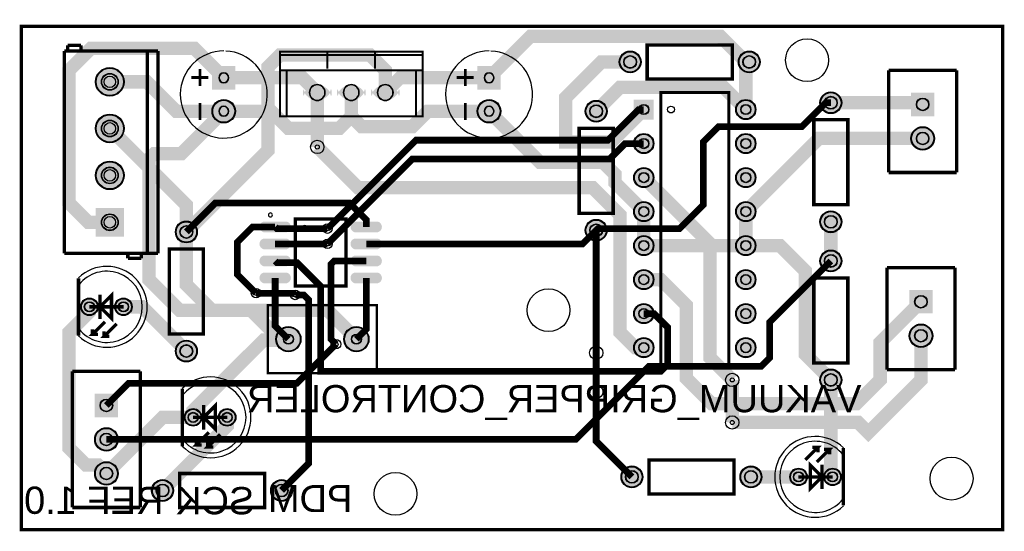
# Model space of a CAD drawing. Header units: millimetres. Extents: x 9.9 to 83.4, y -49.9 to -11.7.
import ezdxf

# ---------------------------------------------------------------- set-up
doc = ezdxf.new("R2010")
doc.units = ezdxf.units.MM
for name, color, linetype, true_color in [('BoardOutline', 7, 'Continuous', 0xff00ff), ('BottomLayer', 7, 'Continuous', 0x0000ff), ('BottomSolderMaskLayer', 7, 'Continuous', 0xaa00ff), ('Document', 7, 'Continuous', 0xffffff), ('Hole', 7, 'Continuous', 0x222222), ('Multi-Layer', 7, 'Continuous', 0xc0c0c0), ('TopLayer', 7, 'Continuous', 0xff0000), ('TopPasteMaskLayer', 7, 'Continuous', 0x808080), ('TopSilkLayer', 7, 'Continuous', 0xffcc00), ('TopSolderMaskLayer', 7, 'Continuous', 0x800080)]:
    doc.layers.add(name, color=color, linetype=linetype, true_color=true_color)
doc.styles.get("Standard").update_dxf_attribs({"font": 'arial.ttf'})

msp = doc.modelspace()

# ---------------------------------------------------------------- hatches: boundary and pattern name
at = {"layer": 'BottomSolderMaskLayer'}
for points in [[(54.686, -14.859, 1), (56.312, -14.859, 1)], [(63.576, -14.859, 1), (65.202, -14.859, 1)], [(15.57, -16.345, 1), (17.704, -16.345, 1)], [(24.27, -16.918), (24.27, -15.166), (26.022, -15.166), (26.022, -16.918)], [(44.082, -16.918), (44.082, -15.166), (45.834, -15.166), (45.834, -16.918)], [(33.198, -16.881, -0.785398), (31.064, -16.881), (31.064, -17.409, -0.785398), (33.198, -17.409)], [(35.738, -16.881, -0.785398), (33.604, -16.881), (33.604, -17.409, -0.785398), (35.738, -17.409)], [(38.278, -16.881, -0.785398), (36.144, -16.881), (36.144, -17.409, -0.785398), (38.278, -17.409)], [(69.672, -17.907, 1), (71.298, -17.907, 1)], [(78.219, -17.158), (78.219, -18.91), (76.467, -18.91), (76.467, -17.158)], [(24.27, -18.542, 1), (26.022, -18.542, 1)], [(44.082, -18.542, 1), (45.834, -18.542, 1)], [(52.146, -18.542, 1), (53.772, -18.542, 1)], [(57.264, -17.666), (57.264, -19.164), (55.766, -19.164), (55.766, -17.666)], [(63.386, -18.415, 1), (64.884, -18.415, 1)], [(15.57, -19.825, 1), (17.704, -19.825, 1)], [(76.467, -20.574, 1), (78.219, -20.574, 1)], [(55.766, -20.955, 1), (57.264, -20.955, 1)], [(63.386, -20.955, 1), (64.884, -20.955, 1)], [(15.57, -23.33, 1), (17.704, -23.33, 1)], [(55.766, -23.495, 1), (57.264, -23.495, 1)], [(63.386, -23.495, 1), (64.884, -23.495, 1)], [(55.766, -26.035, 1), (57.264, -26.035, 1)], [(63.386, -26.035, 1), (64.884, -26.035, 1)], [(15.57, -27.902), (15.57, -25.768), (17.704, -25.768), (17.704, -27.902)], [(69.672, -26.797, 1), (71.298, -26.797, 1)], [(21.539, -27.559, 1), (23.165, -27.559, 1)], [(52.146, -27.432, 1), (53.772, -27.432, 1)], [(55.766, -28.575, 1), (57.264, -28.575, 1)], [(63.386, -28.575, 1), (64.884, -28.575, 1)], [(69.672, -29.718, 1), (71.298, -29.718, 1)], [(55.766, -31.115, 1), (57.264, -31.115, 1)], [(63.386, -31.115, 1), (64.884, -31.115, 1)], [(78.092, -31.89), (78.092, -33.642), (76.34, -33.642), (76.34, -31.89)], [(14.462, -33.147, 1), (15.764, -33.147, 1)], [(17.002, -33.147, 1), (18.304, -33.147, 1)], [(55.766, -33.655, 1), (57.264, -33.655, 1)], [(63.386, -33.655, 1), (64.884, -33.655, 1)], [(76.34, -35.306, 1), (78.092, -35.306, 1)], [(29.032, -35.56, 1), (30.912, -35.56, 1)], [(34.112, -35.56, 1), (35.992, -35.56, 1)], [(21.539, -36.449, 1), (23.165, -36.449, 1)], [(55.766, -36.195, 1), (57.264, -36.195, 1)], [(63.386, -36.195, 1), (64.884, -36.195, 1)], [(69.672, -38.608, 1), (71.298, -38.608, 1)], [(17.259, -39.637), (17.259, -41.389), (15.507, -41.389), (15.507, -39.637)], [(22.209, -41.402, 1), (23.511, -41.402, 1)], [(24.749, -41.402, 1), (26.051, -41.402, 1)], [(15.507, -43.053, 1), (17.259, -43.053, 1)], [(15.507, -45.593, 1), (17.259, -45.593, 1)], [(54.813, -45.847, 1), (56.439, -45.847, 1)], [(63.703, -45.847, 1), (65.329, -45.847, 1)], [(67.421, -45.847, 1), (68.723, -45.847, 1)], [(69.961, -45.847, 1), (71.263, -45.847, 1)], [(19.761, -46.863, 1), (21.387, -46.863, 1)], [(28.651, -46.863, 1), (30.277, -46.863, 1)]]:
    msp.add_hatch(color=256, dxfattribs=at).paths.add_polyline_path(points)
at = {"layer": 'Multi-Layer'}
for points in [[(54.737, -14.859, 1), (56.261, -14.859, 1)], [(63.627, -14.859, 1), (65.151, -14.859, 1)], [(15.621, -16.345, 1), (17.653, -16.345, 1)], [(24.321, -16.868), (24.321, -15.217), (25.972, -15.217), (25.972, -16.868)], [(44.133, -16.868), (44.133, -15.217), (45.784, -15.217), (45.784, -16.868)], [(33.147, -16.891, -0.785398), (31.115, -16.891), (31.115, -17.399, -0.785398), (33.147, -17.399)], [(35.687, -16.891, -0.785398), (33.655, -16.891), (33.655, -17.399, -0.785398), (35.687, -17.399)], [(38.227, -16.891, -0.785398), (36.195, -16.891), (36.195, -17.399, -0.785398), (38.227, -17.399)], [(69.723, -17.907, 1), (71.247, -17.907, 1)], [(78.169, -17.209), (78.169, -18.86), (76.518, -18.86), (76.518, -17.209)], [(24.321, -18.542, 1), (25.972, -18.542, 1)], [(44.133, -18.542, 1), (45.784, -18.542, 1)], [(52.197, -18.542, 1), (53.721, -18.542, 1)], [(57.214, -17.717), (57.214, -19.114), (55.817, -19.114), (55.817, -17.717)], [(63.437, -18.415, 1), (64.834, -18.415, 1)], [(15.621, -19.825, 1), (17.653, -19.825, 1)], [(76.518, -20.574, 1), (78.169, -20.574, 1)], [(55.817, -20.955, 1), (57.214, -20.955, 1)], [(63.437, -20.955, 1), (64.834, -20.955, 1)], [(15.621, -23.33, 1), (17.653, -23.33, 1)], [(55.817, -23.495, 1), (57.214, -23.495, 1)], [(63.437, -23.495, 1), (64.834, -23.495, 1)], [(55.817, -26.035, 1), (57.214, -26.035, 1)], [(63.437, -26.035, 1), (64.834, -26.035, 1)], [(15.621, -27.851), (15.621, -25.819), (17.653, -25.819), (17.653, -27.851)], [(69.723, -26.797, 1), (71.247, -26.797, 1)], [(21.59, -27.559, 1), (23.114, -27.559, 1)], [(52.197, -27.432, 1), (53.721, -27.432, 1)], [(55.817, -28.575, 1), (57.214, -28.575, 1)], [(63.437, -28.575, 1), (64.834, -28.575, 1)], [(69.723, -29.718, 1), (71.247, -29.718, 1)], [(55.817, -31.115, 1), (57.214, -31.115, 1)], [(63.437, -31.115, 1), (64.834, -31.115, 1)], [(78.042, -31.941), (78.042, -33.592), (76.391, -33.592), (76.391, -31.941)], [(14.513, -33.147, 1), (15.713, -33.147, 1)], [(17.053, -33.147, 1), (18.253, -33.147, 1)], [(55.817, -33.655, 1), (57.214, -33.655, 1)], [(63.437, -33.655, 1), (64.834, -33.655, 1)], [(76.391, -35.306, 1), (78.042, -35.306, 1)], [(29.083, -35.56, 1), (30.861, -35.56, 1)], [(34.163, -35.56, 1), (35.941, -35.56, 1)], [(21.59, -36.449, 1), (23.114, -36.449, 1)], [(55.817, -36.195, 1), (57.214, -36.195, 1)], [(63.437, -36.195, 1), (64.834, -36.195, 1)], [(69.723, -38.608, 1), (71.247, -38.608, 1)], [(17.209, -39.688), (17.209, -41.339), (15.558, -41.339), (15.558, -39.688)], [(22.26, -41.402, 1), (23.46, -41.402, 1)], [(24.8, -41.402, 1), (26, -41.402, 1)], [(15.558, -43.053, 1), (17.209, -43.053, 1)], [(15.558, -45.593, 1), (17.209, -45.593, 1)], [(54.864, -45.847, 1), (56.388, -45.847, 1)], [(63.754, -45.847, 1), (65.278, -45.847, 1)], [(67.472, -45.847, 1), (68.672, -45.847, 1)], [(70.012, -45.847, 1), (71.212, -45.847, 1)], [(19.812, -46.863, 1), (21.336, -46.863, 1)], [(28.702, -46.863, 1), (30.226, -46.863, 1)]]:
    msp.add_hatch(color=256, dxfattribs=at).paths.add_polyline_path(points)
at = {"layer": 'TopLayer'}
for points in [[(28.235, -27.528, -0.785398), (28.235, -26.828), (29.735, -26.828, -0.785398), (29.735, -27.528)], [(35.035, -27.528, -0.785398), (35.035, -26.828), (36.535, -26.828, -0.785398), (36.535, -27.528)], [(28.235, -28.798, -0.785398), (28.235, -28.098), (29.735, -28.098, -0.785398), (29.735, -28.798)], [(35.035, -28.798, -0.785398), (35.035, -28.098), (36.535, -28.098, -0.785398), (36.535, -28.798)], [(28.235, -30.068, -0.785398), (28.235, -29.368), (29.735, -29.368, -0.785398), (29.735, -30.068)], [(35.035, -30.068, -0.785398), (35.035, -29.368), (36.535, -29.368, -0.785398), (36.535, -30.068)], [(28.235, -31.338, -0.785398), (28.235, -30.638), (29.735, -30.638, -0.785398), (29.735, -31.338)], [(35.035, -31.338, -0.785398), (35.035, -30.638), (36.535, -30.638, -0.785398), (36.535, -31.338)]]:
    msp.add_hatch(color=256, dxfattribs=at).paths.add_polyline_path(points)
at = {"layer": 'TopPasteMaskLayer'}
for points in [[(28.235, -27.528, -0.785398), (28.235, -26.828), (29.735, -26.828, -0.785398), (29.735, -27.528)], [(35.035, -27.528, -0.785398), (35.035, -26.828), (36.535, -26.828, -0.785398), (36.535, -27.528)], [(28.235, -28.798, -0.785398), (28.235, -28.098), (29.735, -28.098, -0.785398), (29.735, -28.798)], [(35.035, -28.798, -0.785398), (35.035, -28.098), (36.535, -28.098, -0.785398), (36.535, -28.798)], [(28.235, -30.068, -0.785398), (28.235, -29.368), (29.735, -29.368, -0.785398), (29.735, -30.068)], [(35.035, -30.068, -0.785398), (35.035, -29.368), (36.535, -29.368, -0.785398), (36.535, -30.068)], [(28.235, -31.338, -0.785398), (28.235, -30.638), (29.735, -30.638, -0.785398), (29.735, -31.338)], [(35.035, -31.338, -0.785398), (35.035, -30.638), (36.535, -30.638, -0.785398), (36.535, -31.338)]]:
    msp.add_hatch(color=256, dxfattribs=at).paths.add_polyline_path(points)
at = {"layer": 'TopSolderMaskLayer'}
for points in [[(54.686, -14.859, 1), (56.312, -14.859, 1)], [(63.576, -14.859, 1), (65.202, -14.859, 1)], [(15.57, -16.345, 1), (17.704, -16.345, 1)], [(24.27, -16.918), (24.27, -15.166), (26.022, -15.166), (26.022, -16.918)], [(44.082, -16.918), (44.082, -15.166), (45.834, -15.166), (45.834, -16.918)], [(33.198, -16.881, -0.785398), (31.064, -16.881), (31.064, -17.409, -0.785398), (33.198, -17.409)], [(35.738, -16.881, -0.785398), (33.604, -16.881), (33.604, -17.409, -0.785398), (35.738, -17.409)], [(38.278, -16.881, -0.785398), (36.144, -16.881), (36.144, -17.409, -0.785398), (38.278, -17.409)], [(69.672, -17.907, 1), (71.298, -17.907, 1)], [(78.219, -17.158), (78.219, -18.91), (76.467, -18.91), (76.467, -17.158)], [(24.27, -18.542, 1), (26.022, -18.542, 1)], [(44.082, -18.542, 1), (45.834, -18.542, 1)], [(52.146, -18.542, 1), (53.772, -18.542, 1)], [(57.264, -17.666), (57.264, -19.164), (55.766, -19.164), (55.766, -17.666)], [(63.386, -18.415, 1), (64.884, -18.415, 1)], [(15.57, -19.825, 1), (17.704, -19.825, 1)], [(76.467, -20.574, 1), (78.219, -20.574, 1)], [(55.766, -20.955, 1), (57.264, -20.955, 1)], [(63.386, -20.955, 1), (64.884, -20.955, 1)], [(15.57, -23.33, 1), (17.704, -23.33, 1)], [(55.766, -23.495, 1), (57.264, -23.495, 1)], [(63.386, -23.495, 1), (64.884, -23.495, 1)], [(55.766, -26.035, 1), (57.264, -26.035, 1)], [(63.386, -26.035, 1), (64.884, -26.035, 1)], [(15.57, -27.902), (15.57, -25.768), (17.704, -25.768), (17.704, -27.902)], [(69.672, -26.797, 1), (71.298, -26.797, 1)], [(21.539, -27.559, 1), (23.165, -27.559, 1)], [(28.126, -27.579, -0.785398), (28.126, -26.777), (29.844, -26.777, -0.785398), (29.844, -27.579)], [(34.926, -27.579, -0.785398), (34.926, -26.777), (36.644, -26.777, -0.785398), (36.644, -27.579)], [(52.146, -27.432, 1), (53.772, -27.432, 1)], [(55.766, -28.575, 1), (57.264, -28.575, 1)], [(63.386, -28.575, 1), (64.884, -28.575, 1)], [(28.126, -28.849, -0.785398), (28.126, -28.047), (29.844, -28.047, -0.785398), (29.844, -28.849)], [(34.926, -28.849, -0.785398), (34.926, -28.047), (36.644, -28.047, -0.785398), (36.644, -28.849)], [(28.126, -30.119, -0.785398), (28.126, -29.317), (29.844, -29.317, -0.785398), (29.844, -30.119)], [(34.926, -30.119, -0.785398), (34.926, -29.317), (36.644, -29.317, -0.785398), (36.644, -30.119)], [(69.672, -29.718, 1), (71.298, -29.718, 1)], [(28.126, -31.389, -0.785398), (28.126, -30.587), (29.844, -30.587, -0.785398), (29.844, -31.389)], [(34.926, -31.389, -0.785398), (34.926, -30.587), (36.644, -30.587, -0.785398), (36.644, -31.389)], [(55.766, -31.115, 1), (57.264, -31.115, 1)], [(63.386, -31.115, 1), (64.884, -31.115, 1)], [(78.092, -31.89), (78.092, -33.642), (76.34, -33.642), (76.34, -31.89)], [(14.462, -33.147, 1), (15.764, -33.147, 1)], [(17.002, -33.147, 1), (18.304, -33.147, 1)], [(55.766, -33.655, 1), (57.264, -33.655, 1)], [(63.386, -33.655, 1), (64.884, -33.655, 1)], [(76.34, -35.306, 1), (78.092, -35.306, 1)], [(29.032, -35.56, 1), (30.912, -35.56, 1)], [(34.112, -35.56, 1), (35.992, -35.56, 1)], [(21.539, -36.449, 1), (23.165, -36.449, 1)], [(55.766, -36.195, 1), (57.264, -36.195, 1)], [(63.386, -36.195, 1), (64.884, -36.195, 1)], [(69.672, -38.608, 1), (71.298, -38.608, 1)], [(17.259, -39.637), (17.259, -41.389), (15.507, -41.389), (15.507, -39.637)], [(22.209, -41.402, 1), (23.511, -41.402, 1)], [(24.749, -41.402, 1), (26.051, -41.402, 1)], [(15.507, -43.053, 1), (17.259, -43.053, 1)], [(15.507, -45.593, 1), (17.259, -45.593, 1)], [(54.813, -45.847, 1), (56.439, -45.847, 1)], [(63.703, -45.847, 1), (65.329, -45.847, 1)], [(67.421, -45.847, 1), (68.723, -45.847, 1)], [(69.961, -45.847, 1), (71.263, -45.847, 1)], [(19.761, -46.863, 1), (21.387, -46.863, 1)], [(28.651, -46.863, 1), (30.277, -46.863, 1)]]:
    msp.add_hatch(color=256, dxfattribs=at).paths.add_polyline_path(points)

# ---------------------------------------------------------------- linework, layer by layer
at = {"layer": 'BoardOutline', "const_width": 0.254}
msp.add_lwpolyline([(12.192, -12.192), (83.312, -12.192), (83.312, -49.784), (10.033, -49.784), (10.033, -12.192), (12.192, -12.192)], close=True, dxfattribs=at)
at = {"layer": 'BottomLayer'}
for points, const_width in [([(22.352, -27.559), (28.448, -21.463), (28.448, -15.24), (29.337, -14.351), (36.068, -14.351), (37.211, -15.494), (37.211, -17.145)], 1), ([(32.131, -17.145), (32.131, -21.209)], 1), ([(32.893, -27.305), (39.497, -20.701), (53.848, -20.701), (56.134, -18.415), (56.515, -18.415)], 0.5), ([(52.959, -27.432), (53.086, -27.305), (59.182, -27.305), (60.96, -25.527), (60.96, -20.828), (62.103, -19.685), (68.326, -19.685), (70.104, -17.907), (70.485, -17.907)], 0.5), ([(16.637, -19.825), (22.352, -25.54), (22.352, -27.559)], 1), ([(32.893, -28.448), (39.243, -22.098), (53.975, -22.098), (55.118, -20.955), (56.515, -20.955)], 0.5), ([(35.052, -35.56), (32.893, -33.401), (24.257, -33.401), (22.352, -31.496), (22.352, -27.559)], 1), ([(56.515, -28.575), (64.135, -28.575)], 1), ([(70.485, -29.718), (65.913, -34.29), (65.913, -36.957), (65.278, -37.592), (56.896, -37.592), (51.435, -43.053), (16.383, -43.053)], 0.5), ([(30.48, -32.258), (30.353, -32.131), (27.559, -32.131)], 0.5), ([(16.383, -40.513), (18.034, -38.862), (30.607, -38.862), (33.528, -35.941)], 0.5), ([(52.959, -39.497), (52.959, -36.576)], 0.5), ([(63.119, -38.608), (63.119, -41.783)], 1), ([(70.612, -45.847), (70.485, -45.72), (70.485, -38.608)], 1)]:
    msp.add_lwpolyline(points, dxfattribs=dict(at, const_width=const_width))
at = {"layer": 'BottomSolderMaskLayer'}
for points in [[(24.774, -16.039), (24.774, -16.045)], [(25.518, -16.039), (25.518, -16.045)], [(44.587, -16.039), (44.587, -16.045)], [(45.33, -16.039), (45.33, -16.045)], [(31.531, -17.142), (31.531, -17.148)], [(32.731, -17.142), (32.731, -17.148)], [(34.071, -17.142), (34.071, -17.148)], [(35.271, -17.142), (35.271, -17.148)], [(36.611, -17.142), (36.611, -17.148)], [(37.811, -17.142), (37.811, -17.148)], [(24.774, -18.539), (24.774, -18.545)], [(25.518, -18.539), (25.518, -18.545)], [(44.587, -18.539), (44.587, -18.545)], [(45.33, -18.539), (45.33, -18.545)]]:
    msp.add_lwpolyline(points, close=True, dxfattribs=at)
for centre, radius in [((55.499, -14.859), 0.813), ((55.499, -14.859), 0.48), ((64.389, -14.859), 0.813), ((64.389, -14.859), 0.48), ((16.637, -16.345), 1.067), ((16.637, -16.345), 0.629), ((70.485, -17.907), 0.813), ((70.485, -17.907), 0.48), ((77.343, -18.034), 0.472), ((25.146, -18.542), 0.876), ((44.958, -18.542), 0.876), ((52.959, -18.542), 0.813), ((52.959, -18.542), 0.48), ((56.515, -18.415), 0.381), ((64.135, -18.415), 0.749), ((64.135, -18.415), 0.381), ((16.637, -19.825), 1.067), ((16.637, -19.825), 0.629), ((77.343, -20.574), 0.876), ((56.515, -20.955), 0.749), ((56.515, -20.955), 0.381), ((64.135, -20.955), 0.749), ((64.135, -20.955), 0.381), ((77.343, -20.574), 0.472), ((16.637, -23.33), 1.067), ((16.637, -23.33), 0.629), ((56.515, -23.495), 0.749), ((64.135, -23.495), 0.749), ((56.515, -23.495), 0.381), ((64.135, -23.495), 0.381), ((56.515, -26.035), 0.749), ((56.515, -26.035), 0.381), ((64.135, -26.035), 0.749), ((64.135, -26.035), 0.381), ((16.637, -26.835), 0.629), ((70.485, -26.797), 0.813), ((70.485, -26.797), 0.48), ((22.352, -27.559), 0.813), ((22.352, -27.559), 0.48), ((52.959, -27.432), 0.813), ((52.959, -27.432), 0.48), ((56.515, -28.575), 0.749), ((64.135, -28.575), 0.749), ((56.515, -28.575), 0.381), ((64.135, -28.575), 0.381), ((70.485, -29.718), 0.813), ((70.485, -29.718), 0.48), ((56.515, -31.115), 0.749), ((56.515, -31.115), 0.381), ((64.135, -31.115), 0.749), ((64.135, -31.115), 0.381), ((77.216, -32.766), 0.472), ((15.113, -33.147), 0.651), ((15.113, -33.147), 0.38), ((17.653, -33.147), 0.651), ((17.653, -33.147), 0.38), ((56.515, -33.655), 0.749), ((64.135, -33.655), 0.749), ((56.515, -33.655), 0.381), ((64.135, -33.655), 0.381), ((77.216, -35.306), 0.876), ((29.972, -35.56), 0.94), ((29.972, -35.56), 0.376), ((35.052, -35.56), 0.94), ((35.052, -35.56), 0.376), ((77.216, -35.306), 0.472), ((22.352, -36.449), 0.813), ((22.352, -36.449), 0.48), ((56.515, -36.195), 0.749), ((56.515, -36.195), 0.381), ((64.135, -36.195), 0.749), ((64.135, -36.195), 0.381), ((70.485, -38.608), 0.813), ((70.485, -38.608), 0.48), ((16.383, -40.513), 0.472), ((22.86, -41.402), 0.651), ((22.86, -41.402), 0.38), ((25.4, -41.402), 0.651), ((25.4, -41.402), 0.38), ((16.383, -43.053), 0.876), ((16.383, -43.053), 0.472), ((16.383, -45.593), 0.876), ((16.383, -45.593), 0.472), ((55.626, -45.847), 0.813), ((55.626, -45.847), 0.48), ((64.516, -45.847), 0.813), ((64.516, -45.847), 0.48), ((68.072, -45.847), 0.651), ((68.072, -45.847), 0.38), ((70.612, -45.847), 0.651), ((70.612, -45.847), 0.38), ((20.574, -46.863), 0.813), ((29.464, -46.863), 0.813), ((20.574, -46.863), 0.48), ((29.464, -46.863), 0.48)]:
    msp.add_circle(centre, radius, dxfattribs=at)
for centre, radius, start, end in [((25.146, -16.039), 0.372, 360, 180), ((25.146, -16.045), 0.372, 180, 360), ((44.958, -16.039), 0.372, 360, 180), ((44.958, -16.045), 0.372, 180, 360), ((32.131, -17.148), 0.6, 0, 180), ((34.671, -17.148), 0.6, 0, 180), ((37.211, -17.148), 0.6, 0, 180), ((32.131, -17.142), 0.6, 180, 0), ((34.671, -17.142), 0.6, 180, 0), ((37.211, -17.142), 0.6, 180, 0), ((25.146, -18.539), 0.372, 360, 180), ((44.958, -18.539), 0.372, 360, 180), ((25.146, -18.545), 0.372, 180, 360), ((44.958, -18.545), 0.372, 180, 360)]:
    msp.add_arc(centre, radius, start, end, dxfattribs=at)
at = {"layer": 'Document', "const_width": 0.254}
for points in [[(13.487, -14.034), (13.487, -13.627)], [(13.487, -13.627), (14.478, -13.627)], [(14.478, -13.627), (14.478, -14.034)], [(17.983, -29.147), (17.983, -29.528)], [(17.983, -29.528), (18.999, -29.528)], [(18.999, -29.528), (18.999, -29.147)]]:
    msp.add_lwpolyline(points, dxfattribs=at)
at = {"layer": 'Document'}
for centre in [(16.637, -16.345), (16.637, -19.825), (16.637, -23.33), (16.637, -26.835)]:
    msp.add_circle(centre, 0.432, dxfattribs=at)
at = {"layer": 'Hole'}
for centre in [(32.131, -21.209), (32.893, -27.305), (32.893, -28.448), (27.559, -32.131), (30.48, -32.258), (33.528, -35.941), (52.959, -36.576), (63.119, -38.608), (52.959, -39.497), (63.119, -41.783)]:
    msp.add_circle(centre, 0.152, dxfattribs=at)
at = {"layer": 'Multi-Layer'}
for points in [[(24.796, -16.04), (24.796, -16.045)], [(25.496, -16.04), (25.496, -16.045)], [(44.608, -16.04), (44.608, -16.045)], [(45.308, -16.04), (45.308, -16.045)], [(31.56, -17.142), (31.56, -17.148)], [(32.703, -17.142), (32.703, -17.148)], [(34.1, -17.142), (34.1, -17.148)], [(35.243, -17.142), (35.243, -17.148)], [(36.64, -17.142), (36.64, -17.148)], [(37.783, -17.142), (37.783, -17.148)], [(24.796, -18.539), (24.796, -18.545)], [(25.496, -18.539), (25.496, -18.545)], [(44.608, -18.539), (44.608, -18.545)], [(45.308, -18.539), (45.308, -18.545)]]:
    msp.add_lwpolyline(points, close=True, dxfattribs=at)
for centre, radius in [((68.707, -14.732), 1.6), ((55.499, -14.859), 0.762), ((55.499, -14.859), 0.45), ((64.389, -14.859), 0.762), ((64.389, -14.859), 0.45), ((16.637, -16.345), 1.016), ((16.637, -16.345), 0.599), ((70.485, -17.907), 0.762), ((70.485, -17.907), 0.45), ((77.343, -18.034), 0.445), ((25.146, -18.542), 0.826), ((44.958, -18.542), 0.826), ((52.959, -18.542), 0.762), ((52.959, -18.542), 0.45), ((56.515, -18.415), 0.356), ((64.135, -18.415), 0.699), ((64.135, -18.415), 0.356), ((16.637, -19.825), 1.016), ((16.637, -19.825), 0.599), ((77.343, -20.574), 0.826), ((56.515, -20.955), 0.699), ((64.135, -20.955), 0.699), ((77.343, -20.574), 0.445), ((32.131, -21.209), 0.5), ((56.515, -20.955), 0.356), ((64.135, -20.955), 0.356), ((16.637, -23.33), 1.016), ((16.637, -23.33), 0.599), ((56.515, -23.495), 0.699), ((56.515, -23.495), 0.356), ((64.135, -23.495), 0.699), ((64.135, -23.495), 0.356), ((56.515, -26.035), 0.699), ((56.515, -26.035), 0.356), ((64.135, -26.035), 0.699), ((64.135, -26.035), 0.356), ((16.637, -26.835), 0.599), ((70.485, -26.797), 0.762), ((70.485, -26.797), 0.45), ((22.352, -27.559), 0.762), ((22.352, -27.559), 0.45), ((32.893, -27.305), 0.355), ((52.959, -27.432), 0.762), ((52.959, -27.432), 0.45), ((56.515, -28.575), 0.699), ((64.135, -28.575), 0.699), ((32.893, -28.448), 0.355), ((56.515, -28.575), 0.356), ((64.135, -28.575), 0.356), ((70.485, -29.718), 0.762), ((70.485, -29.718), 0.45), ((56.515, -31.115), 0.699), ((56.515, -31.115), 0.356), ((64.135, -31.115), 0.699), ((64.135, -31.115), 0.356), ((27.559, -32.131), 0.355), ((30.48, -32.258), 0.355), ((49.403, -33.401), 1.6), ((77.216, -32.766), 0.445), ((15.113, -33.147), 0.6), ((15.113, -33.147), 0.35), ((17.653, -33.147), 0.6), ((17.653, -33.147), 0.35), ((56.515, -33.655), 0.699), ((64.135, -33.655), 0.699), ((56.515, -33.655), 0.356), ((64.135, -33.655), 0.356), ((77.216, -35.306), 0.826), ((29.972, -35.56), 0.889), ((29.972, -35.56), 0.356), ((35.052, -35.56), 0.889), ((35.052, -35.56), 0.356), ((77.216, -35.306), 0.445), ((22.352, -36.449), 0.762), ((22.352, -36.449), 0.45), ((33.528, -35.941), 0.355), ((56.515, -36.195), 0.699), ((56.515, -36.195), 0.356), ((64.135, -36.195), 0.699), ((64.135, -36.195), 0.356), ((52.959, -36.576), 0.5), ((63.119, -38.608), 0.5), ((70.485, -38.608), 0.762), ((70.485, -38.608), 0.45), ((52.959, -39.497), 0.5), ((16.383, -40.513), 0.445), ((22.86, -41.402), 0.6), ((22.86, -41.402), 0.35), ((25.4, -41.402), 0.6), ((25.4, -41.402), 0.35), ((63.119, -41.783), 0.5), ((16.383, -43.053), 0.826), ((16.383, -43.053), 0.445), ((16.383, -45.593), 0.826), ((79.502, -45.974), 1.6), ((16.383, -45.593), 0.445), ((37.973, -47.117), 1.6), ((55.626, -45.847), 0.762), ((55.626, -45.847), 0.45), ((64.516, -45.847), 0.762), ((64.516, -45.847), 0.45), ((68.072, -45.847), 0.6), ((68.072, -45.847), 0.35), ((70.612, -45.847), 0.6), ((70.612, -45.847), 0.35), ((20.574, -46.863), 0.762), ((29.464, -46.863), 0.762), ((20.574, -46.863), 0.45), ((29.464, -46.863), 0.45)]:
    msp.add_circle(centre, radius, dxfattribs=at)
for centre, radius, start, end in [((25.146, -16.04), 0.35, 360, 180), ((25.146, -16.045), 0.35, 180, 360), ((44.958, -16.04), 0.35, 360, 180), ((44.958, -16.045), 0.35, 180, 360), ((32.131, -17.148), 0.572, 0, 180), ((34.671, -17.148), 0.572, 0, 180), ((37.211, -17.148), 0.572, 0, 180), ((32.131, -17.142), 0.572, 180, 0), ((34.671, -17.142), 0.572, 180, 0), ((37.211, -17.142), 0.572, 180, 0), ((25.146, -18.539), 0.35, 360, 180), ((44.958, -18.539), 0.35, 360, 180), ((25.146, -18.545), 0.35, 180, 360), ((44.958, -18.545), 0.35, 180, 360)]:
    msp.add_arc(centre, radius, start, end, dxfattribs=at)
at = {"layer": 'TopLayer'}
for points, const_width in [([(44.958, -16.042), (48.046, -12.954), (62.23, -12.954), (64.135, -14.859), (64.389, -14.859)], 1), ([(16.637, -26.835), (15.024, -26.835), (13.589, -25.4), (13.589, -15.494), (15.24, -13.843), (22.947, -13.843), (25.146, -16.042)], 1), ([(56.515, -18.415), (54.102, -20.828), (50.673, -20.828), (50.673, -17.526), (53.34, -14.859), (55.499, -14.859)], 1), ([(64.389, -14.859), (64.135, -15.113), (64.135, -18.415)], 1), ([(16.637, -16.345), (19.393, -16.345), (21.59, -18.542), (25.146, -18.542)], 1), ([(32.131, -17.145), (31.028, -16.042), (25.146, -16.042)], 1), ([(37.211, -17.145), (38.314, -16.042), (44.958, -16.042)], 1), ([(25.146, -18.542), (28.702, -18.542), (29.972, -19.812), (33.782, -19.812), (34.671, -18.923), (34.671, -17.145)], 1), ([(52.959, -18.542), (54.737, -16.764), (55.118, -16.764), (62.484, -16.764), (64.135, -18.415)], 1), ([(77.343, -18.034), (77.216, -17.907), (70.485, -17.907)], 1), ([(25.146, -18.542), (21.971, -21.717), (19.939, -21.717), (19.558, -22.098), (19.558, -31.115), (21.844, -33.401), (27.178, -33.401), (29.337, -35.56), (29.972, -35.56)], 1), ([(44.958, -18.542), (40.386, -18.542), (39.243, -19.685), (35.433, -19.685), (34.671, -18.923)], 1), ([(44.958, -18.542), (48.768, -22.352), (53.467, -22.352), (54.356, -23.241), (54.356, -23.876), (56.515, -26.035)], 1), ([(64.135, -26.035), (69.596, -20.574), (77.343, -20.574)], 1), ([(32.131, -21.209), (35.179, -24.257), (52.705, -24.257), (54.737, -26.289), (54.737, -35.052), (55.88, -36.195), (56.515, -36.195)], 1), ([(56.515, -23.495), (61.468, -28.448), (61.468, -36.957), (63.119, -38.608)], 1), ([(22.352, -27.559), (24.511, -25.4), (34.544, -25.4), (35.785, -26.641), (35.785, -27.178)], 0.5), ([(56.515, -28.575), (56.515, -26.035)], 1), ([(64.135, -28.575), (64.135, -26.035)], 1), ([(70.485, -26.797), (70.485, -29.718)], 1), ([(27.559, -32.131), (26.162, -30.734), (26.162, -28.321), (27.305, -27.178), (28.985, -27.178)], 0.5), ([(28.985, -27.178), (29.112, -27.305), (32.893, -27.305)], 0.5), ([(52.959, -27.432), (51.943, -28.448), (35.785, -28.448)], 0.5), ([(52.959, -27.432), (52.959, -36.576)], 0.5), ([(28.985, -28.448), (32.893, -28.448)], 0.5), ([(70.485, -38.608), (68.58, -36.703), (68.58, -30.48), (66.675, -28.575), (64.135, -28.575)], 1), ([(28.984, -29.718), (29.111, -29.845), (30.607, -29.845), (32.385, -31.623), (32.385, -37.973), (57.785, -37.973), (58.293, -37.465), (58.293, -34.671), (57.277, -33.655), (56.515, -33.655)], 0.5), ([(33.528, -35.941), (33.147, -35.56), (33.147, -29.972), (33.401, -29.718), (35.785, -29.718)], 0.5), ([(29.972, -35.56), (28.985, -34.573), (28.985, -30.988)], 0.5), ([(35.052, -35.56), (35.785, -34.827), (35.785, -30.988)], 0.5), ([(77.216, -32.766), (74.168, -35.814), (74.168, -38.608), (72.39, -40.386), (61.595, -40.386), (59.69, -38.481), (59.69, -33.02), (57.785, -31.115), (56.515, -31.115)], 1), ([(29.464, -46.863), (31.496, -44.831), (31.496, -32.639), (31.115, -32.258), (30.48, -32.258)], 0.5), ([(16.383, -45.593), (15.748, -44.958), (14.859, -44.958), (13.589, -43.688), (13.589, -35.052), (15.113, -33.528), (15.113, -33.147)], 1), ([(22.352, -36.449), (19.05, -33.147), (17.653, -33.147)], 1), ([(29.972, -35.56), (29.905, -35.636), (28.127, -35.636), (22.86, -40.894), (22.86, -41.402)], 1), ([(77.216, -35.306), (77.216, -38.608), (73.279, -42.545), (73.279, -42.545), (72.517, -41.783), (63.119, -41.783)], 1), ([(77.216, -35.306), (77.216, -38.608), (73.279, -42.545)], 1), ([(55.626, -45.847), (52.959, -43.18), (52.959, -39.497)], 0.5), ([(16.383, -45.593), (20.574, -41.402), (22.86, -41.402)], 1), ([(20.574, -46.863), (25.4, -42.037), (25.4, -41.402)], 1), ([(64.516, -45.847), (68.072, -45.847)], 1)]:
    msp.add_lwpolyline(points, dxfattribs=dict(at, const_width=const_width))
at = {"layer": 'TopSilkLayer'}
for points, const_width in [([(13.233, -29.147), (13.233, -14.034)], 0.254), ([(13.233, -14.034), (19.431, -14.034)], 0.254), ([(19.431, -14.034), (20.244, -14.034)], 0.254), ([(19.431, -14.034), (19.431, -29.147)], 0.254), ([(20.244, -14.034), (20.244, -29.147)], 0.254), ([(40.005, -14.351), (29.337, -14.351)], 0.15), ([(32.893, -15.367), (32.893, -14.097)], 0.15), ([(36.449, -15.367), (36.449, -14.097)], 0.15), ([(23.368, -15.387), (23.368, -16.657)], 0.203), ([(29.337, -15.494), (40.005, -15.494)], 0.15), ([(29.845, -15.494), (29.845, -18.923)], 0.15), ([(39.497, -15.494), (39.497, -18.923)], 0.15), ([(43.18, -15.387), (43.18, -16.657)], 0.203), ([(74.803, -15.494), (79.883, -15.494)], 0.254), ([(74.803, -23.114), (74.803, -15.494)], 0.254), ([(79.883, -15.494), (79.883, -23.114)], 0.254), ([(22.733, -16.022), (24.003, -16.022)], 0.203), ([(42.545, -16.022), (43.815, -16.022)], 0.203), ([(23.368, -17.927), (23.368, -19.197)], 0.203), ([(43.18, -17.927), (43.18, -19.197)], 0.203), ([(79.883, -23.114), (74.803, -23.114)], 0.254), ([(19.431, -29.147), (13.233, -29.147)], 0.254), ([(20.244, -29.147), (19.431, -29.147)], 0.254), ([(74.676, -30.226), (79.756, -30.226)], 0.254), ([(74.676, -37.846), (74.676, -30.226)], 0.254), ([(79.756, -30.226), (79.756, -37.846)], 0.254), ([(14.3, -35.306), (14.3, -31.013)], 0.254), ([(15.926, -33.172), (16.764, -34.011), (16.764, -32.283), (15.926, -33.122), (15.9, -33.122)], 0.254), ([(15.9, -34.061), (15.9, -32.233)], 0.254), ([(17.678, -33.147), (15.113, -33.147)], 0.254), ([(16.281, -34.265), (15.342, -35.204), (15.748, -35.204)], 0.254), ([(17.145, -34.417), (16.205, -35.357), (16.612, -35.357)], 0.254), ([(15.342, -35.204), (15.342, -34.823)], 0.254), ([(16.205, -35.357), (16.205, -34.976)], 0.254), ([(13.843, -37.973), (18.923, -37.973)], 0.254), ([(13.843, -48.133), (13.843, -37.973)], 0.254), ([(18.923, -37.973), (18.923, -48.133)], 0.254), ([(79.756, -37.846), (74.676, -37.846)], 0.254), ([(22.047, -43.561), (22.047, -39.268)], 0.254), ([(23.673, -41.427), (24.511, -42.266), (24.511, -40.538), (23.673, -41.377), (23.647, -41.377)], 0.254), ([(23.647, -42.316), (23.647, -40.488)], 0.254), ([(25.425, -41.402), (22.86, -41.402)], 0.254), ([(24.028, -42.52), (23.089, -43.459), (23.495, -43.459)], 0.254), ([(24.892, -42.672), (23.952, -43.612), (24.359, -43.612)], 0.254), ([(23.089, -43.459), (23.089, -43.078)], 0.254), ([(23.952, -43.612), (23.952, -43.231)], 0.254), ([(68.58, -44.577), (69.52, -43.637), (69.114, -43.637)], 0.254), ([(69.444, -44.729), (70.384, -43.79), (69.977, -43.79)], 0.254), ([(69.52, -43.637), (69.52, -44.018)], 0.254), ([(70.384, -43.79), (70.384, -44.171)], 0.254), ([(71.425, -43.688), (71.425, -47.981)], 0.254), ([(69.799, -45.822), (68.961, -44.983), (68.961, -46.711), (69.799, -45.872), (69.825, -45.872)], 0.254), ([(69.825, -44.933), (69.825, -46.761)], 0.254), ([(68.047, -45.847), (70.612, -45.847)], 0.254), ([(18.923, -48.133), (13.843, -48.133)], 0.254)]:
    msp.add_lwpolyline(points, dxfattribs=dict(at, const_width=const_width))
for points, const_width in [([(56.769, -13.589), (63.119, -13.589), (63.119, -16.129), (56.769, -16.129), (56.769, -13.589)], 0.254), ([(29.337, -14.097), (40.005, -14.097), (40.005, -18.923), (29.337, -18.923), (29.337, -14.097)], 0.15), ([(57.785, -17.145), (57.785, -37.465), (62.865, -37.465), (62.865, -17.145), (57.785, -17.145)], 0.229), ([(69.215, -25.527), (69.215, -19.177), (71.755, -19.177), (71.755, -25.527), (69.215, -25.527)], 0.254), ([(51.689, -26.162), (51.689, -19.812), (54.229, -19.812), (54.229, -26.162), (51.689, -26.162)], 0.254), ([(34.285, -26.583), (30.485, -26.583), (30.485, -31.583), (34.285, -31.583), (34.285, -26.583)], 0.254), ([(21.082, -35.179), (21.082, -28.829), (23.622, -28.829), (23.622, -35.179), (21.082, -35.179)], 0.254), ([(69.215, -37.338), (69.215, -30.988), (71.755, -30.988), (71.755, -37.338), (69.215, -37.338)], 0.254), ([(36.576, -35.56), (36.576, -38.1), (28.448, -38.1), (28.448, -33.02), (36.576, -33.02), (36.576, -35.56)], 0.178), ([(63.246, -47.117), (56.896, -47.117), (56.896, -44.577), (63.246, -44.577), (63.246, -47.117)], 0.254), ([(21.844, -45.593), (28.194, -45.593), (28.194, -48.133), (21.844, -48.133), (21.844, -45.593)], 0.254)]:
    msp.add_lwpolyline(points, close=True, dxfattribs=dict(at, const_width=const_width))
msp.add_circle((58.547, -18.415), 0.254, dxfattribs=at)
for centre, radius, start, end in [((25.149, -17.292), 3.25, 90, 87.51768), ((44.961, -17.292), 3.25, 90, 87.51768), ((28.636, -26.288), 0.15, 0.48511, 359.51489), ((31.184, -27.285), 0.2, 0.72768, 359.27232), ((16.411, -33.147), 3.019, 225.64868, 134.35132), ((16.406, -33.147), 2.656, 218.43257, 141.56743), ((24.158, -41.402), 3.019, 225.64868, 134.35132), ((24.153, -41.402), 2.656, 218.43257, 141.56743), ((69.314, -45.847), 3.019, 45.64868, 314.35132), ((69.319, -45.847), 2.656, 38.43257, 321.56743)]:
    msp.add_arc(centre, radius, start, end, dxfattribs=at)
at = {"layer": 'TopSolderMaskLayer'}
for points in [[(24.774, -16.039), (24.774, -16.045)], [(25.518, -16.039), (25.518, -16.045)], [(44.587, -16.039), (44.587, -16.045)], [(45.33, -16.039), (45.33, -16.045)], [(31.531, -17.142), (31.531, -17.148)], [(32.731, -17.142), (32.731, -17.148)], [(34.071, -17.142), (34.071, -17.148)], [(35.271, -17.142), (35.271, -17.148)], [(36.611, -17.142), (36.611, -17.148)], [(37.811, -17.142), (37.811, -17.148)], [(24.774, -18.539), (24.774, -18.545)], [(25.518, -18.539), (25.518, -18.545)], [(44.587, -18.539), (44.587, -18.545)], [(45.33, -18.539), (45.33, -18.545)]]:
    msp.add_lwpolyline(points, close=True, dxfattribs=at)
for centre, radius in [((55.499, -14.859), 0.813), ((55.499, -14.859), 0.48), ((64.389, -14.859), 0.813), ((64.389, -14.859), 0.48), ((16.637, -16.345), 1.067), ((16.637, -16.345), 0.629), ((70.485, -17.907), 0.813), ((70.485, -17.907), 0.48), ((77.343, -18.034), 0.472), ((25.146, -18.542), 0.876), ((44.958, -18.542), 0.876), ((52.959, -18.542), 0.813), ((52.959, -18.542), 0.48), ((56.515, -18.415), 0.381), ((64.135, -18.415), 0.749), ((64.135, -18.415), 0.381), ((16.637, -19.825), 1.067), ((16.637, -19.825), 0.629), ((77.343, -20.574), 0.876), ((56.515, -20.955), 0.749), ((56.515, -20.955), 0.381), ((64.135, -20.955), 0.749), ((64.135, -20.955), 0.381), ((77.343, -20.574), 0.472), ((16.637, -23.33), 1.067), ((16.637, -23.33), 0.629), ((56.515, -23.495), 0.749), ((64.135, -23.495), 0.749), ((56.515, -23.495), 0.381), ((64.135, -23.495), 0.381), ((56.515, -26.035), 0.749), ((56.515, -26.035), 0.381), ((64.135, -26.035), 0.749), ((64.135, -26.035), 0.381), ((16.637, -26.835), 0.629), ((70.485, -26.797), 0.813), ((70.485, -26.797), 0.48), ((22.352, -27.559), 0.813), ((22.352, -27.559), 0.48), ((52.959, -27.432), 0.813), ((52.959, -27.432), 0.48), ((56.515, -28.575), 0.749), ((64.135, -28.575), 0.749), ((56.515, -28.575), 0.381), ((64.135, -28.575), 0.381), ((70.485, -29.718), 0.813), ((70.485, -29.718), 0.48), ((56.515, -31.115), 0.749), ((56.515, -31.115), 0.381), ((64.135, -31.115), 0.749), ((64.135, -31.115), 0.381), ((77.216, -32.766), 0.472), ((15.113, -33.147), 0.651), ((15.113, -33.147), 0.38), ((17.653, -33.147), 0.651), ((17.653, -33.147), 0.38), ((56.515, -33.655), 0.749), ((64.135, -33.655), 0.749), ((56.515, -33.655), 0.381), ((64.135, -33.655), 0.381), ((77.216, -35.306), 0.876), ((29.972, -35.56), 0.94), ((29.972, -35.56), 0.376), ((35.052, -35.56), 0.94), ((35.052, -35.56), 0.376), ((77.216, -35.306), 0.472), ((22.352, -36.449), 0.813), ((22.352, -36.449), 0.48), ((56.515, -36.195), 0.749), ((56.515, -36.195), 0.381), ((64.135, -36.195), 0.749), ((64.135, -36.195), 0.381), ((70.485, -38.608), 0.813), ((70.485, -38.608), 0.48), ((16.383, -40.513), 0.472), ((22.86, -41.402), 0.651), ((22.86, -41.402), 0.38), ((25.4, -41.402), 0.651), ((25.4, -41.402), 0.38), ((16.383, -43.053), 0.876), ((16.383, -43.053), 0.472), ((16.383, -45.593), 0.876), ((16.383, -45.593), 0.472), ((55.626, -45.847), 0.813), ((55.626, -45.847), 0.48), ((64.516, -45.847), 0.813), ((64.516, -45.847), 0.48), ((68.072, -45.847), 0.651), ((68.072, -45.847), 0.38), ((70.612, -45.847), 0.651), ((70.612, -45.847), 0.38), ((20.574, -46.863), 0.813), ((29.464, -46.863), 0.813), ((20.574, -46.863), 0.48), ((29.464, -46.863), 0.48)]:
    msp.add_circle(centre, radius, dxfattribs=at)
for centre, radius, start, end in [((25.146, -16.039), 0.372, 360, 180), ((25.146, -16.045), 0.372, 180, 360), ((44.958, -16.039), 0.372, 360, 180), ((44.958, -16.045), 0.372, 180, 360), ((32.131, -17.148), 0.6, 0, 180), ((34.671, -17.148), 0.6, 0, 180), ((37.211, -17.148), 0.6, 0, 180), ((32.131, -17.142), 0.6, 180, 0), ((34.671, -17.142), 0.6, 180, 0), ((37.211, -17.142), 0.6, 180, 0), ((25.146, -18.539), 0.372, 360, 180), ((44.958, -18.539), 0.372, 360, 180), ((25.146, -18.545), 0.372, 180, 360), ((44.958, -18.545), 0.372, 180, 360)]:
    msp.add_arc(centre, radius, start, end, dxfattribs=at)

# ---------------------------------------------------------------- texts
at = {"layer": 'BottomSilkLayer', "text_generation_flag": 2}
for s, p in [('VAKUUM_GRIPPER_CONTROLER', (72.771, -41.021)), ('REF 1.0', (20.646, -48.607)), ('SCK', (27.432, -48.641)), ('PDM', (34.747, -48.48))]:
    msp.add_text(s, height=2.032, dxfattribs=at).set_placement(p)

doc.saveas('drawing.dxf')
